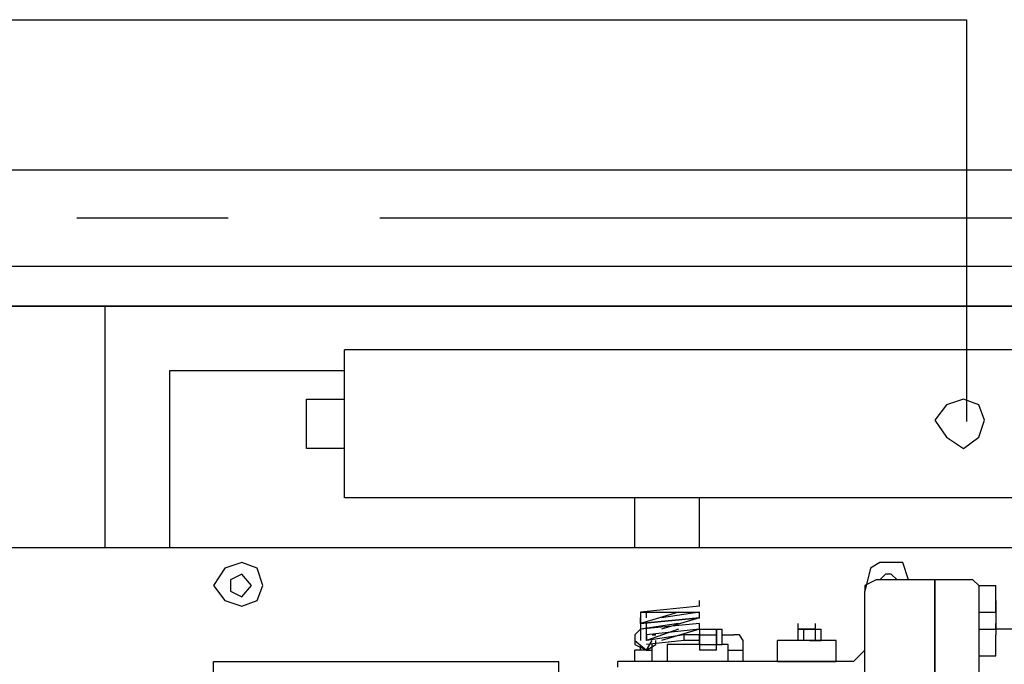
# Model space of a CAD drawing. Header units: centimetres. Extents: x -156440 to 298236, y -263599 to 81430.
# Tile 70 of 170: x 144254 to 145066, y -116727 to -116196. Entities that reach past the tile are written whole.
import ezdxf

# ---------------------------------------------------------------- set-up
doc = ezdxf.new("R2010")
doc.units = ezdxf.units.CM
doc.header["$LTSCALE"] = 50
doc.linetypes.add('01-101 Went PP Poziom -2$0$CENTER', pattern=[2, 1.25, -0.25, 0.25, -0.25])
doc.layers.add('bgde_fundamenty pod urządzenia', color=7, linetype='Continuous', lineweight=35)
doc.layers.add('bgde_maszynownia blokowo', color=2, linetype='Continuous', lineweight=35)
for name, color, linetype in [('freon cieczowy', 142, 'Continuous'), ('freon gazowy', 174, 'Continuous'), ('Freon_urządzenia', 3, 'Continuous')]:
    doc.layers.add(name, color=color, linetype=linetype)
doc.layers.get('bgde_maszynownia blokowo').off()

# ---------------------------------------------------------------- blocks, each defined once
blk = doc.blocks.new('A$C45891BCF')
at = {"layer": 'freon cieczowy'}
for p, q in [((273.162, 503.607, -348), (501.065, 503.607, -348)), ((501.065, 503.607, -348), (501.065, 470.491, -348))]:
    blk.add_line(p, q, dxfattribs=at)
at = {"layer": 'freon gazowy'}
for p, q in [((515.124, 491.208, -348), (165.159, 491.208)), ((515.186, 483.27, -348), (165.221, 483.27))]:
    blk.add_line(p, q, dxfattribs=at)
at = {"layer": 'freon gazowy', "color": 7, "linetype": '01-101 Went PP Poziom -2$0$CENTER'}
blk.add_line((515.155, 487.239, -348), (162.19, 487.239), dxfattribs=at)
at = {"layer": 'Freon_urządzenia', "linetype": 'Continuous'}
for p, q in [((430, 480, -348), (749.815, 480, -348)), ((430, 460.1, -348), (430, 480, -348)), ((505.684, 476.396, -348), (449.744, 476.396, -348)), ((449.744, 464.174, -348), (449.744, 476.396, -348)), ((435.328, 474.672, -348), (449.744, 474.672, -348)), ((435.328, 460.1, -348), (435.328, 474.672, -348)), ((446.61, 472.322, -348), (449.744, 472.322, -348)), ((446.61, 468.248, -348), (446.61, 472.322, -348)), ((500.826, 472.322, -348), (499.416, 471.852, -348)), ((502.08, 471.852, -348), (500.826, 472.322, -348)), ((499.416, 471.852, -348), (498.476, 470.598, -348)), ((502.55, 470.598, -348), (502.08, 471.852, -348)), ((498.476, 470.598, -348), (499.416, 469.188, -348)), ((502.08, 469.188, -348), (502.55, 470.598, -348)), ((499.416, 469.188, -348), (500.826, 468.248, -348)), ((500.826, 468.248, -348), (502.08, 469.188, -348)), ((449.744, 468.248, -348), (446.61, 468.248, -348)), ((505.684, 464.174, -348), (449.744, 464.174, -348)), ((473.718, 460.1, -348), (473.718, 464.174, -348)), ((479.046, 460.1, -348), (479.046, 464.174, -348)), ((421.382, 460.1, -348), (520.256, 460.1, -348)), ((439.872, 458.376, -348), (438.932, 456.966, -348)), ((441.282, 458.846, -348), (439.872, 458.376, -348)), ((442.536, 458.376, -348), (441.282, 458.846, -348)), ((443.006, 456.966, -348), (442.536, 458.376, -348)), ((493.148, 458.376, -348), (492.678, 456.496, -348)), ((493.932, 458.846, -348), (493.148, 458.376, -348)), ((495.812, 458.846, -348), (493.932, 458.846, -348)), ((496.282, 457.436, -348), (495.812, 458.846, -348)), ((441.282, 457.906, -348), (440.342, 457.436, -348)), ((440.342, 457.436, -348), (440.342, 456.496, -348)), ((442.066, 456.966, -348), (441.282, 457.906, -348)), ((493.618, 457.436, -348), (492.678, 456.966, -348)), ((498.476, 457.436, -348), (493.618, 457.436, -348)), ((494.402, 457.906, -348), (493.932, 457.436, -348)), ((494.872, 457.906, -348), (494.402, 457.906, -348)), ((495.342, 457.436, -348), (494.872, 457.906, -348)), ((498.476, 457.436, -348), (498.476, 442.55, -348)), ((498.476, 442.55, -348), (498.476, 457.436, -348)), ((498.476, 457.436, -348), (498.476, 442.55, -348)), ((501.61, 457.436, -348), (498.476, 457.436, -348)), ((502.08, 456.966, -348), (501.61, 457.436, -348)), ((438.932, 456.966, -348), (439.872, 455.712, -348)), ((441.282, 456.026, -348), (442.066, 456.966, -348)), ((442.536, 455.712, -348), (443.006, 456.966, -348)), ((492.678, 456.966, -348), (492.678, 456.496, -348)), ((502.08, 456.966, -348), (502.08, 398.832, -348)), ((502.08, 456.966, -348), (503.49, 456.966, -348)), ((503.49, 456.496, -348), (503.49, 456.966, -348)), ((440.342, 456.496, -348), (441.282, 456.026, -348)), ((492.678, 440.826, -348), (492.678, 456.496, -348)), ((503.49, 454.772, -348), (503.49, 456.496, -348)), ((439.872, 455.712, -348), (441.282, 455.242, -348)), ((441.282, 455.242, -348), (442.536, 455.712, -348)), ((479.046, 455.242, -348), (474.188, 454.772, -348)), ((479.046, 455.242, -348), (479.046, 455.712, -348)), ((503.49, 455.712, -348), (503.49, 453.362, -348)), ((477.322, 454.772, -348), (474.188, 453.832, -348)), ((474.188, 454.772, -348), (479.046, 454.772, -348)), ((474.188, 454.772, -348), (474.188, 452.422, -348)), ((479.046, 454.302, -348), (474.188, 453.832, -348)), ((474.188, 453.832, -348), (479.046, 454.302, -348)), ((474.188, 453.832, -348), (474.188, 454.302, -348)), ((474.658, 454.302, -348), (474.658, 454.772, -348)), ((479.046, 454.772, -348), (475.912, 454.302, -348)), ((479.046, 454.302, -348), (475.912, 453.362, -348)), ((479.046, 454.302, -348), (479.046, 454.772, -348)), ((502.08, 454.772, -348), (503.49, 454.772, -348)), ((474.188, 453.362, -348), (473.718, 452.892, -348)), ((474.188, 453.362, -348), (473.718, 452.892, -348)), ((477.322, 453.832, -348), (474.188, 453.362, -348)), ((479.046, 453.832, -348), (474.188, 453.362, -348)), ((474.658, 453.362, -348), (474.658, 453.832, -348)), ((474.658, 453.362, -348), (474.658, 453.832, -348)), ((477.322, 453.362, -348), (474.658, 452.422, -348)), ((479.046, 453.362, -348), (474.658, 452.892, -348)), ((474.658, 452.892, -348), (474.658, 453.362, -348)), ((474.658, 452.892, -348), (474.658, 453.362, -348)), ((479.046, 453.362, -348), (475.912, 452.422, -348)), ((479.046, 453.362, -348), (479.046, 453.832, -348)), ((479.046, 453.362, -348), (479.046, 452.108, -348)), ((479.046, 453.362, -348), (480.456, 453.362, -348)), ((479.046, 453.362, -348), (479.046, 452.892, -348)), ((480.456, 453.362, -348), (480.456, 452.108, -348)), ((480.456, 453.362, -348), (480.926, 453.362, -348)), ((480.456, 452.892, -348), (480.456, 453.362, -348)), ((480.926, 452.108, -348), (480.926, 453.362, -348)), ((487.194, 453.362, -348), (487.194, 453.832, -348)), ((488.604, 453.362, -348), (487.194, 453.362, -348)), ((487.194, 452.422, -348), (487.194, 453.362, -348)), ((487.194, 453.362, -348), (487.664, 453.362, -348)), ((487.664, 453.362, -348), (488.604, 453.362, -348)), ((487.664, 452.422, -348), (487.664, 453.362, -348)), ((488.604, 453.362, -348), (488.604, 453.832, -348)), ((488.604, 452.422, -348), (488.604, 453.362, -348)), ((488.604, 453.362, -348), (489.074, 453.362, -348)), ((489.074, 452.422, -348), (489.074, 453.362, -348)), ((502.08, 453.362, -348), (503.49, 453.362, -348)), ((503.49, 453.362, -348), (503.49, 453.832, -348)), ((504.9, 453.362, -348), (503.49, 453.362, -348)), ((503.49, 453.362, -348), (503.49, 452.892, -348)), ((473.718, 452.892, -348), (473.718, 452.422, -348)), ((473.718, 452.892, -348), (473.718, 452.108, -348)), ((474.188, 452.892, -348), (474.188, 452.422, -348)), ((477.792, 452.892, -348), (474.658, 452.422, -348)), ((474.658, 452.422, -348), (474.658, 452.892, -348)), ((474.658, 452.422, -348), (474.658, 452.892, -348)), ((474.658, 452.422, -348), (474.658, 452.892, -348)), ((474.658, 452.892, -348), (474.658, 452.422, -348)), ((474.658, 452.422, -348), (474.658, 452.892, -348)), ((475.128, 452.892, -348), (475.442, 452.892, -348)), ((477.792, 452.422, -348), (477.792, 452.892, -348)), ((479.046, 452.892, -348), (477.792, 452.892, -348)), ((479.046, 452.108, -348), (479.046, 452.892, -348)), ((479.046, 452.892, -348), (480.456, 452.892, -348)), ((480.456, 452.108, -348), (480.456, 452.892, -348)), ((480.926, 452.892, -348), (481.866, 452.892, -348)), ((482.336, 452.892, -348), (481.866, 452.892, -348)), ((482.65, 452.422, -348), (482.336, 452.892, -348)), ((503.49, 451.168, -348), (503.49, 452.892, -348)), ((473.718, 452.422, -348), (474.658, 451.638, -348)), ((473.718, 452.108, -348), (474.658, 451.638, -348)), ((474.188, 451.638, -348), (474.188, 452.108, -348)), ((474.658, 451.638, -348), (475.128, 452.422, -348)), ((477.792, 452.422, -348), (474.658, 452.108, -348)), ((474.658, 451.638, -348), (475.442, 452.108, -348)), ((475.128, 451.638, -348), (475.128, 452.108, -348)), ((475.442, 452.108, -348), (475.442, 452.422, -348)), ((476.382, 452.108, -348), (476.382, 450.698, -348)), ((479.046, 452.108, -348), (476.382, 452.108, -348)), ((479.046, 452.422, -348), (477.792, 452.422, -348)), ((479.046, 452.108, -348), (479.046, 451.638, -348)), ((479.046, 452.108, -348), (480.456, 452.108, -348)), ((480.456, 452.108, -348), (480.926, 452.108, -348)), ((480.456, 451.638, -348), (480.456, 452.108, -348)), ((481.396, 452.108, -348), (480.926, 452.108, -348)), ((481.396, 451.638, -348), (481.396, 452.108, -348)), ((482.65, 451.638, -348), (482.65, 452.422, -348)), ((485.47, 450.698, -348), (485.47, 452.422, -348)), ((490.328, 452.422, -348), (485.47, 452.422, -348)), ((488.134, 452.422, -348), (487.194, 452.422, -348)), ((488.134, 452.422, -348), (489.074, 452.422, -348)), ((490.328, 450.698, -348), (490.328, 452.422, -348)), ((473.718, 450.698, -348), (473.718, 451.638, -348)), ((474.658, 451.638, -348), (473.718, 451.638, -348)), ((474.658, 451.638, -348), (475.128, 451.638, -348)), ((475.128, 450.698, -348), (475.128, 451.638, -348)), ((479.516, 451.638, -348), (479.046, 451.638, -348)), ((480.456, 451.638, -348), (479.046, 451.638, -348)), ((481.396, 450.698, -348), (481.396, 451.638, -348)), ((481.396, 451.638, -348), (482.65, 451.638, -348)), ((482.65, 450.698, -348), (482.65, 451.638, -348)), ((491.738, 450.698, -348), (492.208, 451.168, -348)), ((492.208, 451.168, -348), (492.678, 451.638, -348)), ((502.08, 451.168, -348), (503.49, 451.168, -348)), ((438.932, 450.698, -348), (467.45, 450.698, -348)), ((438.932, 401.026, -348), (438.932, 450.698, -348)), ((467.45, 401.026, -348), (467.45, 450.698, -348)), ((472.308, 450.228, -348), (472.308, 450.698, -348)), ((491.738, 450.698, -348), (472.308, 450.698, -348)), ((481.396, 450.698, -348), (476.382, 450.698, -348)), ((490.328, 450.698, -348), (485.47, 450.698, -348)), ((485.47, 450.698, -348), (490.328, 450.698, -348))]:
    blk.add_line(p, q, dxfattribs=at)

msp = doc.modelspace()

# ---------------------------------------------------------------- linework, layer by layer
at = {"layer": 'bgde_fundamenty pod urządzenia', "elevation": -3480}
msp.add_lwpolyline([(144224.241, -116431.769), (147622.389, -116431.769), (147622.389, -117533.336), (144224.241, -117533.336)], close=True, dxfattribs=at)

# ---------------------------------------------------------------- block references
at = {"layer": 'bgde_maszynownia blokowo', "xscale": 10, "yscale": 10, "zscale": 10}
msp.add_blockref('A$C45891BCF', (140024.241, -121231.769), dxfattribs=at)

doc.saveas('drawing.dxf')
